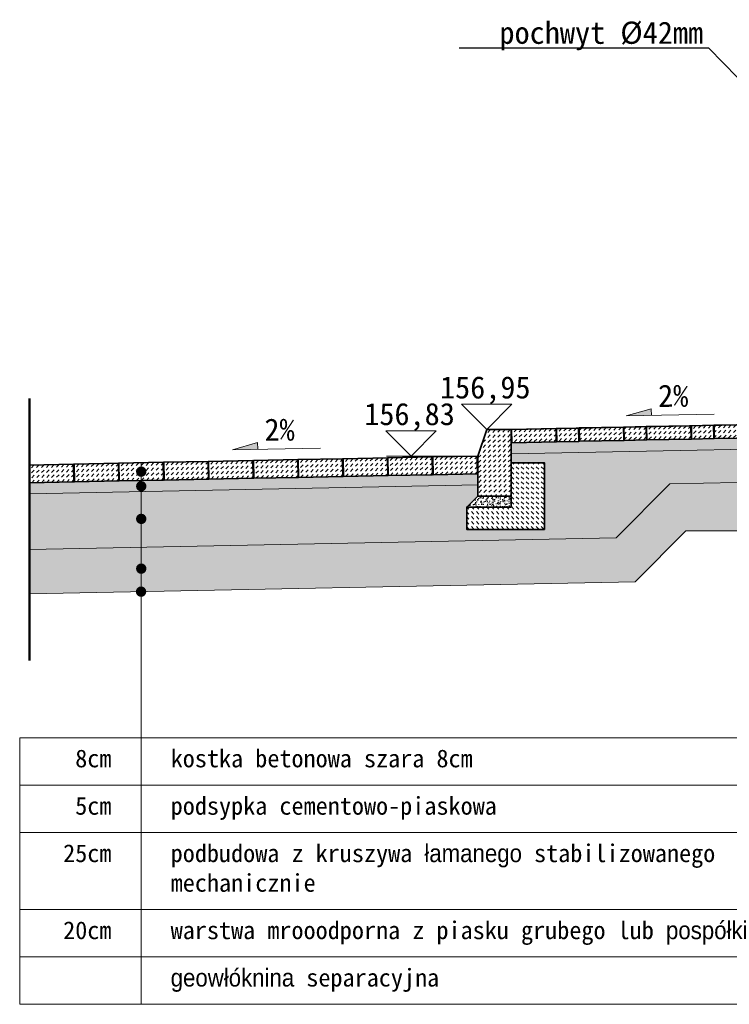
# Model space of a CAD drawing. Header units: millimetres. Extents: x -1373 to 28294, y -9636 to 187.
# Tile 4 of 133: x 1267 to 1587, y -7948 to -7505. Entities that reach past the tile are written whole.
import ezdxf
from ezdxf import colors
from ezdxf.entities.mleader import LeaderData, LeaderLine
from ezdxf.enums import TextEntityAlignment as Align
from ezdxf.math import Vec2, Vec3

# ---------------------------------------------------------------- set-up
doc = ezdxf.new("R2010")
doc.units = ezdxf.units.MM
doc.linetypes.add('HIDDEN2', pattern=[4.7625, 3.175, -1.5875])
doc.layers.add('1_DZIALKI', color=7, linetype='Continuous')
for name, color, linetype, lineweight in [('_k_kreskowanie', 250, 'Continuous', 9), ('_k_opis', 7, 'Continuous', 13), ('_k_przekroj', 241, 'Continuous', 35), ('_k_widok', 7, 'Continuous', 18), ('_k_zarys', 7, 'HIDDEN2', 20), ('Nawierzchnia', 7, 'Continuous', 30)]:
    doc.layers.add(name, color=color, linetype=linetype, lineweight=lineweight)
doc.layers.add('_k_niewidoczna', color=72, linetype='Continuous', lineweight=9, plot=False)
doc.layers.add('_k_przekrojowa', color=201, linetype='Continuous', lineweight=35, plot=False)
doc.styles.add('GENERATED_STYLE_1', font='MS Gothic.ttf')
doc.styles.add('GENERATED_STYLE_2', font='MS Gothic.ttf')

# ---------------------------------------------------------------- blocks, each defined once
blk = doc.blocks.new('kost_20x6')
at = {"layer": '_k_kreskowanie'}
h = blk.add_hatch(dxfattribs=at)
h.set_pattern_fill('DASH', color=256, scale=0.5, angle=45)
h.paths.add_polyline_path([(-10, 6), (-10, 0), (10, 0), (10, 6)])
at = {"layer": '_k_niewidoczna'}
blk.add_lwpolyline([(10.2, 6), (10.2, 0)], dxfattribs=at)
at = {"layer": '_k_przekroj'}
blk.add_lwpolyline([(-10, 6), (10, 6), (10, 0), (-10, 0)], close=True, dxfattribs=at)
blk = doc.blocks.new('kost_10x6')
at = {"layer": '_k_kreskowanie'}
h = blk.add_hatch(dxfattribs=at)
h.set_pattern_fill('DASH', color=256, scale=0.5, angle=45)
h.paths.add_polyline_path([(-5, 6), (-5, 0), (5, 0), (5, 6)])
at = {"layer": '_k_niewidoczna'}
for points in [[(5, 6), (5, 0)], [(5.2, 6), (5.2, 0)]]:
    blk.add_lwpolyline(points, dxfattribs=at)
at = {"layer": '_k_przekroj'}
blk.add_lwpolyline([(-5, 6), (5, 6), (5, 0), (-5, 0)], close=True, dxfattribs=at)
blk = doc.blocks.new('spadek')
at = {"transparency": 33554559}
h = blk.add_hatch(color=256, dxfattribs=at)
h.dxf.hatch_style = 1
h.paths.add_polyline_path([(0, 0), (-0.258, -0.81), (-0.043, -0.879)])
at = {"layer": '_k_widok'}
blk.add_lwpolyline([(-0.902, -2.834), (0, 0), (-0.043, -0.879), (-0.258, -0.81)], dxfattribs=at)
blk = doc.blocks.new('*T468')
at = {"layer": 'Defpoints', "color": 8, "linetype": 'ByBlock', "lineweight": 0, "transparency": 16777216}
for p, q in [((0, 0), (366.1, 0)), ((0, 0), (0, -120)), ((366.1, 0), (366.1, -120)), ((0, -120), (366.1, -120))]:
    blk.add_line(p, q, dxfattribs=at)
at = {"layer": 'Nawierzchnia', "color": 0, "linetype": 'ByBlock', "lineweight": 5, "transparency": 16777216}
for p, q in [((54.69, 0), (54.69, -120)), ((0, -21.33), (366.1, -21.33)), ((0, -42.67), (366.1, -42.67)), ((0, -77.33), (366.1, -77.33)), ((0, -98.67), (366.1, -98.67))]:
    blk.add_line(p, q, dxfattribs=at)
at = {"layer": 'Nawierzchnia', "color": 0, "transparency": 16777216, "char_height": 8}
for s, insert, width, attachment_point, style in [('8cm', (41.35, -5.33), 28.0203, 3, 'GENERATED_STYLE_1'), ('kostka betonowa szara 8cm', (68.02, -5.33), 284.7507, 1, 'GENERATED_STYLE_1'), ('podsypka cementowo-piaskowa', (68.02, -26.67), 284.7507, 1, 'GENERATED_STYLE_1'), ('5cm', (41.35, -26.67), 28.0203, 3, 'GENERATED_STYLE_1'), ('25cm', (41.35, -48), 28.0203, 3, 'GENERATED_STYLE_1'), ('podbudowa z kruszywa łamanego stabilizowanego mechanicznie ', (68.02, -48), 284.7507, 1, 'GENERATED_STYLE_1'), ('{\\fMS Gothic|b0|i0|c128|p49;2}0{\\fMS Gothic|b0|i0|c128|p49;cm}', (41.35, -82.67), 28.0203, 3, 'GENERATED_STYLE_2'), ('warstwa mrooodporna z piasku grubego lub pospółki ', (68.02, -82.67), 284.7507, 1, 'GENERATED_STYLE_1'), ('geowłóknina separacyjna', (68.02, -104), 284.7507, 1, 'GENERATED_STYLE_1')]:
    blk.add_mtext(s, dxfattribs=dict(at, insert=insert, width=width, attachment_point=attachment_point, style=style))

msp = doc.modelspace()

# ---------------------------------------------------------------- hatches: boundary and pattern name
at = {"layer": '_k_kreskowanie'}
h = msp.add_hatch(dxfattribs=at)
h.set_pattern_fill('DOTS', color=256, scale=2)
h.paths.add_polyline_path([(1666.22, -7711.54), (1630.29, -7712.26), (1630.29, -7734.79), (1678.99, -7734.79), (1992.29, -7632.74), (1992.26, -7610.33), (1950.22, -7611.17), (1950.22, -7615.16), (1955.22, -7620.16), (1955.22, -7630.16), (1937.22, -7630.16), (1937.22, -7623.16), (1911.51, -7623.78), (1911.51, -7627.77), (1916.51, -7632.77), (1916.51, -7642.77), (1898.51, -7642.77), (1898.51, -7635.78), (1872.79, -7636.39), (1872.79, -7640.38), (1877.79, -7645.38), (1877.79, -7655.38), (1859.79, -7655.38), (1859.79, -7648.39), (1834.08, -7649), (1834.08, -7652.99), (1839.08, -7657.99), (1839.08, -7667.99), (1821.08, -7667.99), (1821.08, -7661), (1795.36, -7661.61), (1795.36, -7665.6), (1800.36, -7670.6), (1800.36, -7680.6), (1782.36, -7680.6), (1782.36, -7673.61), (1756.65, -7674.22), (1756.65, -7678.21), (1761.65, -7683.21), (1761.65, -7693.21), (1743.65, -7693.21), (1743.65, -7686.22), (1717.94, -7686.83), (1717.94, -7690.82), (1722.94, -7695.82), (1722.94, -7705.82), (1704.94, -7705.82), (1704.94, -7698.83), (1679.22, -7699.44), (1679.22, -7703.43), (1684.22, -7708.43), (1684.22, -7718.43), (1666.22, -7718.43)])
h.paths.add_polyline_path([(2142.22, -7607.33), (1992.26, -7610.33), (1992.29, -7632.74), (2000.91, -7630.16), (2142.27, -7627.33)])
h.paths.add_polyline_path([(1535.88, -7737.85), (1271.59, -7743.13), (1271.59, -7763.14), (1544.33, -7757.68), (1567.22, -7734.79), (1630.29, -7734.79), (1630.29, -7712.26), (1560.07, -7713.66)])
h = msp.add_hatch(dxfattribs=at)
h.set_pattern_fill('DASH', color=256, scale=0.5, angle=46.1458)
h.set_pattern_definition([(46.145763, (-205.2855, -772.0421), (-0.0448923, 2.24461515), [1.5875, -1.5875])])
h.paths.add_polyline_path([(1473.54, -7719.09), (1488.54, -7719.09), (1488.54, -7689.09), (1477.54, -7689.09), (1473.55, -7701.17)])
h = msp.add_hatch(dxfattribs=at)
h.set_pattern_fill('AR-SAND', color=256, scale=0.04, angle=45)
h.set_pattern_definition([(82.5, (-205.2855, -772.0421), (-1.4295254, 1.33901396), [0, -1.54432, 0, -1.7272, 0, -1.651]), (52.5, (-205.2855, -772.042), (-0.7560437, 3.2989314), [0, -0.83312, 0, -1.39192, 0, -0.5334]), (12.5, (-206.1692, -772.9257), (2.2331993, 2.24132925), [0, -0.508, 0, -1.8288, 0, -2.3876]), (2.5, (-206.1692, -772.9257), (1.5291244, 2.7902031), [0, -0.254, 0, -1.19888, 0, -1.3716])])
h.paths.add_polyline_path([(1630.29, -7692.25), (1488.54, -7695.09), (1488.54, -7700.09), (1630.29, -7697.25)])
h.paths.add_polyline_path([(1671.22, -7691.43), (1630.29, -7692.25), (1630.29, -7697.25), (1671.22, -7696.43)])
at = {"layer": '_k_kreskowanie', "ltscale": 0.01}
h = msp.add_hatch(dxfattribs=at)
h.set_pattern_fill('AR-CONC', color=256, scale=0.08, angle=45)
h.set_pattern_definition([(95, (-205.286, -772.042), (11.207572, 9.40427), [1.524, -16.764]), (40, (-205.286, -772.042), (-12.801476, 8.814138), [1.2192, -13.411247]), (145.45144, (-204.352, -771.258), (-1.593904, 18.218408), [1.2952, -14.24722]), (91.1842, (-208.16, -769.168), (17.71282, 12.956273), [2.286, -25.146]), (141.63556, (-206.683, -768.089), (-0.56693, 27.42614), [1.9428, -21.37085]), (36.18415, (-208.16, -769.168), (-0.56693, 27.42614), [1.8288, -20.11678]), (66, (-206.004, -768.45), (14.361598, 2.791612), [1.524, -16.764]), (11, (-206.004, -768.45), (-6.923194, 13.915295), [1.2192, -13.4112]), (116.45145, (-204.807, -768.217), (7.438404, 16.706907), [1.2952, -14.247195]), (82.5, (-205.2855, -772.042), (-4.6084375, 4.957873), [0, -13.24864, 0, -13.6144, 0, -13.462]), (52.5, (-205.2855, -772.042), (-1.887178, 9.44696), [0, -7.76224, 0, -12.94384, 0, -5.1308]), (12.5, (-208.4897, -775.246), (7.994229, 7.3460956), [0, -5.08, 0, -15.8496, 0, -21.0312]), (2.5, (-209.927, -776.683), (6.941112, 9.817791), [0, -6.604, 0, -10.52576, 0, -14.9352])])
h.paths.add_polyline_path([(1630.29, -7697.25), (1488.54, -7700.09), (1488.54, -7704.1), (1503.54, -7704.1), (1503.54, -7734.09), (1468.54, -7734.09), (1468.54, -7724.09), (1473.54, -7719.09), (1473.54, -7714.09), (1271.59, -7718.13), (1271.59, -7743.13), (1535.88, -7737.85), (1560.07, -7713.66), (1630.29, -7712.26)])
h.paths.add_polyline_path([(1671.22, -7703.43), (1671.22, -7696.43), (1630.29, -7697.25), (1630.29, -7712.26), (1666.22, -7711.54), (1666.22, -7708.43)])
at = {"layer": '_k_kreskowanie'}
h = msp.add_hatch(dxfattribs=at)
h.set_pattern_fill('DASH', color=256, scale=0.5, angle=46.1458)
h.set_pattern_definition([(46.146, (1422.9548, -7710.0993), (-0.0449, 2.24462), [1.5875, -1.5875])])
h.paths.add_polyline_path([(1412.8, -7702.3), (1412.96, -7710.3), (1432.95, -7709.9), (1432.79, -7701.9)])
h = msp.add_hatch(dxfattribs=at)
h.set_pattern_fill('DASH', color=256, scale=0.5, angle=46.1458)
h.set_pattern_definition([(46.146, (1443.1508, -7709.6954), (-0.0449, 2.24462), [1.5875, -1.5875])])
h.paths.add_polyline_path([(1432.99, -7701.9), (1433.15, -7709.9), (1453.15, -7709.5), (1452.99, -7701.5)])
h = msp.add_hatch(dxfattribs=at)
h.set_pattern_fill('DASH', color=256, scale=0.5, angle=46.1458)
h.set_pattern_definition([(46.146, (1463.3467, -7709.2915), (-0.0449, 2.24462), [1.5875, -1.5875])])
h.paths.add_polyline_path([(1453.19, -7701.49), (1453.35, -7709.49), (1473.34, -7709.09), (1473.18, -7701.09)])
h = msp.add_hatch(dxfattribs=at)
h.set_pattern_fill('DASH', color=256, scale=0.5, angle=46.1458)
h.set_pattern_definition([(46.146, (1281.583, -7712.9267), (-0.0449, 2.24462), [1.5875, -1.5875])])
h.paths.add_polyline_path([(1271.43, -7705.13), (1271.59, -7713.13), (1291.58, -7712.73), (1291.42, -7704.73)])
h = msp.add_hatch(dxfattribs=at)
h.set_pattern_fill('DASH', color=256, scale=0.5, angle=46.1458)
h.set_pattern_definition([(46.146, (1301.779, -7712.5228), (-0.0449, 2.24462), [1.5875, -1.5875])])
h.paths.add_polyline_path([(1291.62, -7704.72), (1291.78, -7712.72), (1311.78, -7712.32), (1311.62, -7704.32)])
h = msp.add_hatch(dxfattribs=at)
h.set_pattern_fill('DASH', color=256, scale=0.5, angle=46.1458)
h.set_pattern_definition([(46.146, (1321.975, -7712.1189), (-0.0449, 2.24462), [1.5875, -1.5875])])
h.paths.add_polyline_path([(1311.82, -7704.32), (1311.98, -7712.32), (1331.97, -7711.92), (1331.81, -7703.92)])
h = msp.add_hatch(dxfattribs=at)
h.set_pattern_fill('DASH', color=256, scale=0.5, angle=46.1458)
h.set_pattern_definition([(46.146, (1342.171, -7711.715), (-0.0449, 2.24462), [1.5875, -1.5875])])
h.paths.add_polyline_path([(1332.01, -7703.92), (1332.17, -7711.91), (1352.17, -7711.52), (1352.01, -7703.52)])
h = msp.add_hatch(dxfattribs=at)
h.set_pattern_fill('DASH', color=256, scale=0.5, angle=46.1458)
h.set_pattern_definition([(46.146, (1362.3669, -7711.311), (-0.0449, 2.24462), [1.5875, -1.5875])])
h.paths.add_polyline_path([(1352.21, -7703.51), (1352.37, -7711.51), (1372.36, -7711.11), (1372.2, -7703.11)])
h = msp.add_hatch(dxfattribs=at)
h.set_pattern_fill('DASH', color=256, scale=0.5, angle=46.1458)
h.set_pattern_definition([(46.146, (1382.5629, -7710.9071), (-0.0449, 2.24462), [1.5875, -1.5875])])
h.paths.add_polyline_path([(1372.4, -7703.11), (1372.56, -7711.11), (1392.56, -7710.71), (1392.4, -7702.71)])
h = msp.add_hatch(dxfattribs=at)
h.set_pattern_fill('DASH', color=256, scale=0.5, angle=46.1458)
h.set_pattern_definition([(46.146, (1402.7588, -7710.5032), (-0.0449, 2.24462), [1.5875, -1.5875])])
h.paths.add_polyline_path([(1392.6, -7702.7), (1392.76, -7710.7), (1412.76, -7710.3), (1412.6, -7702.3)])
h = msp.add_hatch(dxfattribs=at)
h.set_pattern_fill('DASH', color=256, scale=0.5, angle=135)
h.set_pattern_definition([(135, (-205.2855, -772.0421), (-2.24506403, 2e-16), [1.5875, -1.5875])])
h.paths.add_polyline_path([(1488.54, -7724.09), (1468.54, -7724.09), (1468.54, -7734.09), (1503.54, -7734.09), (1503.54, -7704.1), (1488.54, -7704.1)])
h = msp.add_hatch(dxfattribs=at)
h.set_pattern_fill('AR-SAND', color=256, scale=0.04, angle=45)
h.paths.add_polyline_path([(1473.54, -7709.09), (1321.82, -7712.12), (1321.82, -7717.12), (1473.54, -7714.09)])
h.paths.add_polyline_path([(1321.82, -7712.12), (1271.59, -7713.13), (1271.59, -7718.13), (1321.82, -7717.12)])
at = {"layer": '_k_kreskowanie', "lineweight": 13, "ltscale": 0.5}
h = msp.add_hatch(dxfattribs=at)
h.set_pattern_fill('AR-SAND', color=256, scale=0.04, angle=90, style=0)
h.set_pattern_definition([(127.5, (-205.2855, -772.0421), (-1.95765295, -0.06400125), [0, -1.54432, 0, -1.7272, 0, -1.651]), (97.5, (-205.2855, -772.042), (-2.8673004, 1.7980931), [0, -0.83312, 0, -1.39192, 0, -0.5334]), (57.5, (-205.2855, -773.2918), (-0.00574874, 3.1639695), [0, -0.508, 0, -1.8288, 0, -2.3876]), (47.5, (-205.2855, -773.2918), (-0.8917173, 3.0542258), [0, -0.254, 0, -1.19888, 0, -1.3716])])
h.paths.add_polyline_path([(1488.54, -7719.09), (1473.54, -7719.09), (1468.54, -7724.09), (1488.54, -7724.09)])
at = {"layer": 'Nawierzchnia'}
for points in [[(1324.25, -7708.12, -1), (1319.54, -7708.12, -1)], [(1324.25, -7714.7, -1), (1319.54, -7714.7, -1)], [(1324.25, -7729.38, -1), (1319.54, -7729.38, -1)], [(1324.25, -7751.77, -1), (1319.54, -7751.77, -1)], [(1324.17, -7762.13, -1), (1319.46, -7762.13, -1)]]:
    msp.add_hatch(color=256, dxfattribs=at).paths.add_polyline_path(points)

# ---------------------------------------------------------------- linework, layer by layer
at = {"layer": '_k_kreskowanie'}
for points in [[(1271.59, -7763.14), (1544.33, -7757.68), (1567.22, -7734.79), (1678.99, -7734.79), (2000.16, -7630.17), (2142.42, -7627.33)], [(1488.54, -7695.09), (1671.22, -7691.43)], [(1488.54, -7700.09), (1671.22, -7696.43)], [(1271.59, -7713.13), (1473.74, -7709.08)], [(1271.59, -7743.13), (1535.88, -7737.85), (1560.07, -7713.66)], [(1271.59, -7718.13), (1473.84, -7714.08)], [(1560.07, -7713.66), (1666.22, -7711.54)]]:
    msp.add_lwpolyline(points, dxfattribs=at)
at = {"layer": '_k_niewidoczna'}
msp.add_lwpolyline([(1473.42, -7703.09), (1473.54, -7709.09)], dxfattribs=at)
at = {"layer": '_k_opis'}
msp.add_lwpolyline([(1473.58, -7701.09), (1432.36, -7701.09)], dxfattribs=at)
at = {"layer": '_k_przekroj'}
for points in [[(1670.9, -7685.44), (1488.74, -7689.08)], [(1488.54, -7689.09), (1477.54, -7689.09), (1473.55, -7701.17), (1473.54, -7719.09), (1488.54, -7719.09), (1488.54, -7689.09)], [(1488.54, -7704.1), (1503.54, -7704.1), (1503.54, -7734.09), (1468.54, -7734.09), (1468.54, -7724.09), (1488.54, -7724.09), (1488.54, -7704.1)], [(1468.54, -7724.09), (1473.54, -7719.09)]]:
    msp.add_lwpolyline(points, dxfattribs=at)
for points in [[(1412.8, -7702.3), (1432.79, -7701.9), (1432.95, -7709.9), (1412.96, -7710.3)], [(1432.99, -7701.9), (1452.99, -7701.5), (1453.15, -7709.5), (1433.15, -7709.9)], [(1453.19, -7701.49), (1473.18, -7701.09), (1473.34, -7709.09), (1453.35, -7709.49)], [(1271.43, -7705.13), (1291.42, -7704.73), (1291.58, -7712.73), (1271.59, -7713.13)], [(1291.62, -7704.72), (1311.62, -7704.32), (1311.78, -7712.32), (1291.78, -7712.72)], [(1311.82, -7704.32), (1331.81, -7703.92), (1331.97, -7711.92), (1311.98, -7712.32)], [(1332.01, -7703.92), (1352.01, -7703.52), (1352.17, -7711.52), (1332.17, -7711.91)], [(1352.21, -7703.51), (1372.2, -7703.11), (1372.36, -7711.11), (1352.37, -7711.51)], [(1372.4, -7703.11), (1392.4, -7702.71), (1392.56, -7710.71), (1372.56, -7711.11)], [(1392.6, -7702.7), (1412.6, -7702.3), (1412.76, -7710.3), (1392.76, -7710.7)]]:
    msp.add_lwpolyline(points, close=True, dxfattribs=at)
at = {"layer": '_k_przekrojowa'}
msp.add_line((1473.22, -7703.09), (1473.34, -7709.09), dxfattribs=at)
msp.add_lwpolyline([(1488.74, -7689.08), (1508.74, -7688.68), (1508.86, -7694.68), (1488.86, -7695.08)], close=True, dxfattribs=at)
at = {"layer": '_k_widok'}
for points in [[(1488.85, -7677.77), (1477.54, -7689.09), (1466.23, -7677.77), (1488.85, -7677.77)], [(1454.74, -7689.77), (1443.43, -7701.09), (1432.11, -7689.77), (1454.74, -7689.77)]]:
    msp.add_lwpolyline(points, dxfattribs=at)
at = {"layer": '_k_zarys', "ltscale": 2, "const_width": 1}
msp.add_lwpolyline([(1271.59, -7793.14), (1271.59, -7675.13)], dxfattribs=at)
at = {"layer": 'Nawierzchnia', "lineweight": 0}
msp.add_lwpolyline([(1321.82, -7704.12), (1321.82, -7871.98)], dxfattribs=at)

# ---------------------------------------------------------------- block references
msp.add_blockref('*T468', (1267.13, -7827.86))
at = {"layer": '_k_przekroj'}
for name, p, rotation in [('kost_20x6', (1498.86, -7694.88), 1.145762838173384), ('kost_10x6', (1514.05, -7694.58), 1.145762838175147), ('kost_20x6', (1529.25, -7694.27), 1.145762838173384), ('kost_10x6', (1544.45, -7693.97), 1.145762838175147), ('kost_20x6', (1559.65, -7693.66), 1.145762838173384), ('kost_10x6', (1574.84, -7693.36), 1.145762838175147), ('kost_20x6', (1590.04, -7693.06), 1.145762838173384)]:
    msp.add_blockref(name, p, dxfattribs=dict(at, rotation=rotation))
at = {"layer": '_k_widok', "color": 1, "xscale": 13.333333, "yscale": 13.333333, "zscale": 13.333333, "rotation": 108.803089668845}
for p in [(1540.35, -7683.05), (1363.02, -7698.3)]:
    msp.add_blockref('spadek', p, dxfattribs=at)

# ---------------------------------------------------------------- texts
at = {"layer": '1_DZIALKI', "lineweight": 9, "style": 'GENERATED_STYLE_1'}
for s, p in [('156,95', (1476.87, -7671.48)), ('156,83', (1442.76, -7683.48))]:
    msp.add_text(s, height=10, rotation=0, dxfattribs=at).set_placement(p, align=Align.MIDDLE)
at = {"layer": '_k_opis', "color": 7, "style": 'GENERATED_STYLE_1'}
for p in [(1561.54, -7674.02), (1384.21, -7689.26)]:
    msp.add_text('2%%%', height=10, rotation=0.5321, dxfattribs=at).set_placement(p, align=Align.MIDDLE)

# ---------------------------------------------------------------- leaders
at = {"layer": '_k_opis', "ltscale": 0.1}
ml = msp.add_multileader_mtext('Standard', dxfattribs=at)
ml.set_content('pochwyt %%C42mm', color=256, style='GENERATED_STYLE_1')
ml.set_leader_properties()
ml.build(insert=Vec2(0, 0))
ml.multileader.update_dxf_attribs({"text_left_attachment_type": 6, "text_right_attachment_type": 6, "arrow_head_size": 9})
ctx = ml.context
ctx.base_point, ctx.char_height, ctx.arrow_head_size, ctx.landing_gap_size, ctx.plane_origin = Vec3(1490.26, -7517.57), 10, 9, 1.28, Vec3(1778.89, -7232.41)
ctx.left_attachment, ctx.right_attachment, ctx.text_align_type = 6, 6, 2
notes = []
notes.append((ctx, [(1, (1, 1, 0), (1577.53, -7517.57), (-1, 0), 1.25, [(0, [(1630.87, -7572.1)], 0, [])])]))
ctx.mtext.insert, ctx.mtext.alignment, ctx.mtext.flow_direction = Vec3(1575, -7505.57), 3, 5
for ctx, leaders in notes:
    for number, flags, end, landing, length, lines in leaders:
        leader = LeaderData()
        leader.index, (leader.has_last_leader_line, leader.has_dogleg_vector, leader.attachment_direction) = number, flags
        leader.last_leader_point, leader.dogleg_vector, leader.dogleg_length = Vec3(end), Vec3(landing), length
        for number, points, colour, breaks in lines:
            line = LeaderLine()
            line.index, line.vertices, line.color, line.breaks = number, Vec3.list(points), colors.encode_raw_color(colour), breaks
            leader.lines.append(line)
        ctx.leaders.append(leader)

doc.saveas('drawing.dxf')
